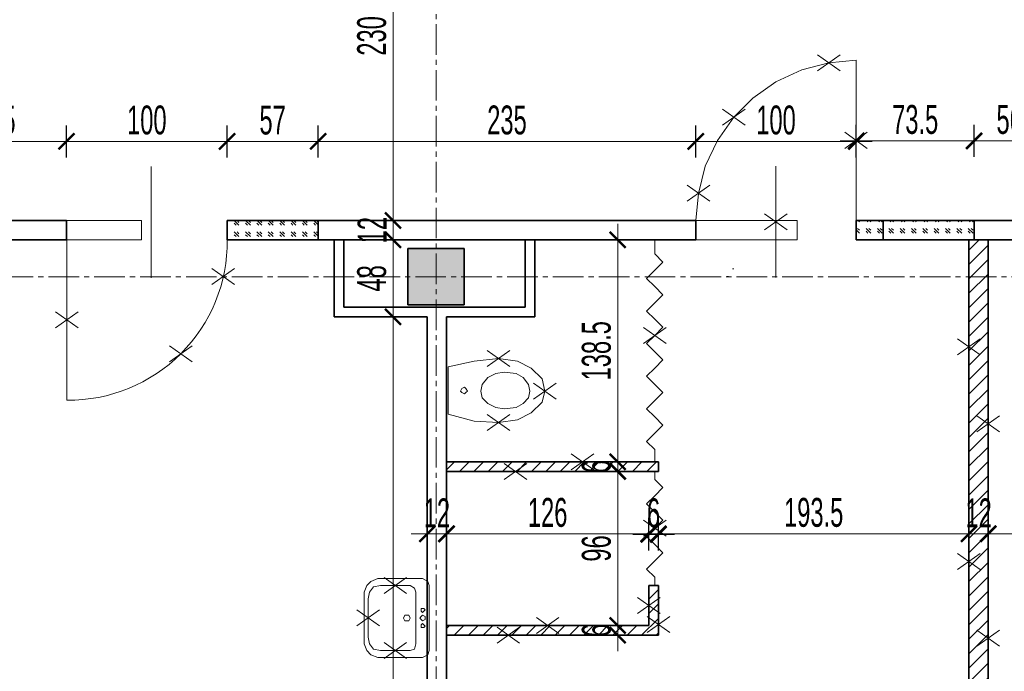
# Model space of a CAD drawing. Header units: millimetres. Extents: x 0 to 12515, y 0 to 27803.
# Tile 25 of 97: x 7464 to 8078, y 21798 to 22204. Entities that reach past the tile are written whole.
import ezdxf

# ---------------------------------------------------------------- set-up
doc = ezdxf.new("R2010")
doc.units = ezdxf.units.MM
for name, pattern in [('ACAD_ISO02W100', [15, 12, -3]), ('CACHE2', [4.7625, 3.175, -1.5875]), ('CENTER2', [28.575, 19.05, -3.175, 3.175, -3.175])]:
    doc.linetypes.add(name, pattern=pattern)
for name, color, linetype, lineweight in [('DEMONTARZE', 86, 'Continuous', 18), ('SQ_ISTN.Ściany', 140, 'Continuous', 35), ('SQ_Osie', 220, 'CENTER2', 9), ('SQ_Wyburzenia', 94, 'Continuous', 18), ('SQ_Wymiary', 7, 'Continuous', 5), ('SQ_ZAKRES_OPRACOWANIA', 7, 'ACAD_ISO02W100', 20)]:
    doc.layers.add(name, color=color, linetype=linetype, lineweight=lineweight)
doc.layers.add('PDF _Geometria', color=7, linetype='Continuous')
doc.layers.add('SQ_Murowania', color=101, linetype='Continuous', lineweight=18, plot=False)
doc.styles.add('SQ_Swis721 LtCn BT', font='swisscl.ttf', dxfattribs={"width": 0.8})
doc.dimstyles.new('SQ_100', dxfattribs={"dimscale": 100, "dimtxt": 0.18, "dimasz": 0.1, "dimexe": 0.1, "dimexo": 0.01, "dimgap": 0.04, "dimtad": 1, "dimrnd": 0.5, "dimdsep": 46, "dimtxsty": 'SQ_Swis721 LtCn BT', "dimblk": 'ARCHTICK', "dimcen": 0.1, "dimdle": 0.1, "dimclrd": 256, "dimclre": 256, "dimclrt": 256, "dimaunit": 1, "dimadec": 0, "dimazin": 0, "dimtfac": 1, "dimtix": 1, "dimtmove": 2, "dimatfit": 3, "dimldrblk": 'ARCHTICK', "dimfxl": 0.1, "dimfxlon": 1, "dimtolj": 1, "dimlwd": -1, "dimarcsym": 0})

# ---------------------------------------------------------------- blocks, each defined once
blk = doc.blocks.new('osie bud A')
at = {"layer": 'SQ_ISTN.Ściany', "lineweight": 5}
h = blk.add_hatch(dxfattribs=at)
h.set_pattern_fill('JIS_STN_1E', color=256, scale=10)
h.set_pattern_definition([(45, (46210.293, 23121.439), (-7.071068, 7.071068), []), (45, (46217.343, 23121.439), (-7.071068, 7.071068), [10, -5])])
h.paths.add_polyline_path([(25436.8, 18313.95), (25471.8, 18313.95), (25471.8, 18278.95), (25436.8, 18278.95)])
h.paths.add_polyline_path([(25436.8, 18613.95), (25471.8, 18613.95), (25471.8, 18578.95), (25436.8, 18578.95)])
h.paths.add_polyline_path([(25436.8, 19153.95), (25471.8, 19153.95), (25471.8, 19118.95), (25436.8, 19118.95)])
h.paths.add_polyline_path([(24776.8, 19153.95), (24811.8, 19153.95), (24811.8, 19118.95), (24776.8, 19118.95)])
h.paths.add_polyline_path([(24116.8, 19153.95), (24151.8, 19153.95), (24151.8, 19118.95), (24116.8, 19118.95)])
h.paths.add_polyline_path([(23456.8, 19153.95), (23491.8, 19153.95), (23491.8, 19118.95), (23456.8, 19118.95)])
h.paths.add_polyline_path([(23456.8, 18613.95), (23491.8, 18613.95), (23491.8, 18578.95), (23456.8, 18578.95)])
h.paths.add_polyline_path([(23456.8, 18313.95), (23491.8, 18313.95), (23491.8, 18278.95), (23456.8, 18278.95)])
h.paths.add_polyline_path([(23456.8, 17776.95), (23491.8, 17776.95), (23491.8, 17741.95), (23456.8, 17741.95)])
h.paths.add_polyline_path([(24116.8, 17776.95), (24151.8, 17776.95), (24151.8, 17741.95), (24116.8, 17741.95)])
h.paths.add_polyline_path([(24776.8, 17776.95), (24811.8, 17776.95), (24811.8, 17741.95), (24776.8, 17741.95)])
h.paths.add_polyline_path([(25436.8, 17776.95), (25471.8, 17776.95), (25471.8, 17741.95), (25436.8, 17741.95)])
h.paths.add_polyline_path([(24776.8, 18313.95), (24811.8, 18313.95), (24811.8, 18278.95), (24776.8, 18278.95)])
h.paths.add_polyline_path([(24776.8, 18613.95), (24811.8, 18613.95), (24811.8, 18578.95), (24776.8, 18578.95)])
h.paths.add_polyline_path([(24116.8, 18613.95), (24151.8, 18613.95), (24151.8, 18578.95), (24116.8, 18578.95)])
h.paths.add_polyline_path([(23156.8, 18313.95), (23191.8, 18313.95), (23191.8, 18278.95), (23156.8, 18278.95)])
h.paths.add_polyline_path([(24116.8, 18313.95), (24151.8, 18313.95), (24151.8, 18278.95), (24116.8, 18278.95)])
at = {"layer": 'SQ_ISTN.Ściany'}
blk.add_lwpolyline([(24776.8, 18613.95), (24811.8, 18613.95), (24811.8, 18578.95), (24776.8, 18578.95)], close=True, dxfattribs=at)
at = {"layer": 'SQ_Osie'}
for p, q in [((24794.3, 19372.6), (24794.3, 17597.31)), ((22587.87, 18596.45), (25598.18, 18596.45))]:
    blk.add_line(p, q, dxfattribs=at)
blk = doc.blocks.new('_ArchTick')
at = {"color": 0, "linetype": 'ByBlock', "const_width": 0.15}
blk.add_lwpolyline([(-0.5, -0.5), (0.5, 0.5)], dxfattribs=at)
blk = doc.blocks.new('*D1699')
at = {"layer": 'Defpoints', "color": 0, "transparency": 16777216}
for p in [(7730.05, 21883.76), (7730.05, 21826.63), (7856.05, 21826.63)]:
    blk.add_point(p, dxfattribs=at)
at = {"layer": 'SQ_Wymiary', "lineweight": -2, "transparency": 16777216}
for p, q in [((7730.05, 21873.76), (7730.05, 21893.76)), ((7856.05, 21873.76), (7856.05, 21893.76))]:
    blk.add_line(p, q, dxfattribs=at)
at = {"layer": 'SQ_Wymiary', "transparency": 16777216}
blk.add_line((7866.05, 21883.76), (7720.05, 21883.76), dxfattribs=at)
at = {"layer": 'SQ_Wymiary', "transparency": 16777216, "xscale": 10, "yscale": 10, "zscale": 10, "rotation": 180}
blk.add_blockref('_ArchTick', (7730.05, 21883.76), dxfattribs=at)
at = {"layer": 'SQ_Wymiary', "transparency": 16777216, "xscale": 10, "yscale": 10, "zscale": 10}
blk.add_blockref('_ArchTick', (7856.05, 21883.76), dxfattribs=at)
at = {"layer": 'SQ_Wymiary', "transparency": 16777216, "insert": (7793.05, 21896.97), "char_height": 18, "attachment_point": 5, "style": 'SQ_Swis721 LtCn BT'}
blk.add_mtext('\\A1;126', dxfattribs=at)
blk = doc.blocks.new('*D1700')
at = {"layer": 'Defpoints', "color": 0, "transparency": 16777216}
for p in [(7862.05, 21883.42), (7856.05, 21851.62), (7862.05, 21851.62)]:
    blk.add_point(p, dxfattribs=at)
at = {"layer": 'SQ_Wymiary', "lineweight": -2, "transparency": 16777216}
for p, q in [((7856.05, 21873.42), (7856.05, 21893.42)), ((7862.05, 21873.42), (7862.05, 21893.42))]:
    blk.add_line(p, q, dxfattribs=at)
at = {"layer": 'SQ_Wymiary', "transparency": 16777216}
for p, q in [((7856.05, 21883.42), (7846.05, 21883.42)), ((7856.05, 21883.42), (7862.05, 21883.42)), ((7862.05, 21883.42), (7872.05, 21883.42))]:
    blk.add_line(p, q, dxfattribs=at)
at = {"layer": 'SQ_Wymiary', "transparency": 16777216, "xscale": 10, "yscale": 10, "zscale": 10}
blk.add_blockref('_ArchTick', (7856.05, 21883.42), dxfattribs=at)
at = {"layer": 'SQ_Wymiary', "transparency": 16777216, "xscale": 10, "yscale": 10, "zscale": 10, "rotation": 180}
blk.add_blockref('_ArchTick', (7862.05, 21883.42), dxfattribs=at)
at = {"layer": 'SQ_Wymiary', "transparency": 16777216, "insert": (7859.05, 21896.64), "char_height": 18, "attachment_point": 5, "style": 'SQ_Swis721 LtCn BT'}
blk.add_mtext('\\A1;6', dxfattribs=at)
blk = doc.blocks.new('*D1701')
at = {"layer": 'Defpoints', "color": 0, "transparency": 16777216}
for p in [(8055.55, 21883.76), (7862.05, 21820.63), (8055.55, 21820.63)]:
    blk.add_point(p, dxfattribs=at)
at = {"layer": 'SQ_Wymiary', "lineweight": -2, "transparency": 16777216}
for p, q in [((7862.05, 21873.76), (7862.05, 21893.76)), ((8055.55, 21873.76), (8055.55, 21893.76))]:
    blk.add_line(p, q, dxfattribs=at)
at = {"layer": 'SQ_Wymiary', "transparency": 16777216}
blk.add_line((7852.05, 21883.76), (8065.55, 21883.76), dxfattribs=at)
at = {"layer": 'SQ_Wymiary', "transparency": 16777216, "xscale": 10, "yscale": 10, "zscale": 10, "rotation": 180}
blk.add_blockref('_ArchTick', (7862.05, 21883.76), dxfattribs=at)
at = {"layer": 'SQ_Wymiary', "transparency": 16777216, "xscale": 10, "yscale": 10, "zscale": 10}
blk.add_blockref('_ArchTick', (8055.55, 21883.76), dxfattribs=at)
at = {"layer": 'SQ_Wymiary', "transparency": 16777216, "insert": (7958.8, 21896.99), "char_height": 18, "attachment_point": 5, "style": 'SQ_Swis721 LtCn BT'}
blk.add_mtext('\\A1;193.5', dxfattribs=at)
blk = doc.blocks.new('*D1702')
at = {"layer": 'Defpoints', "color": 0, "transparency": 16777216}
for p in [(7730.05, 21826.63), (7836.71, 21826.63), (7730.05, 21820.63)]:
    blk.add_point(p, dxfattribs=at)
at = {"layer": 'SQ_Wymiary', "transparency": 16777216}
for p, q in [((7836.71, 21826.63), (7836.71, 21836.63)), ((7836.71, 21820.63), (7836.71, 21826.63)), ((7836.71, 21820.63), (7836.71, 21810.63))]:
    blk.add_line(p, q, dxfattribs=at)
at = {"layer": 'SQ_Wymiary', "lineweight": -2, "transparency": 16777216}
for p, q in [((7826.71, 21826.63), (7846.71, 21826.63)), ((7826.71, 21820.63), (7846.71, 21820.63))]:
    blk.add_line(p, q, dxfattribs=at)
at = {"layer": 'SQ_Wymiary', "transparency": 16777216, "xscale": 10, "yscale": 10, "zscale": 10}
for p, rotation in [((7836.71, 21826.63), 270), ((7836.71, 21820.63), 90)]:
    blk.add_blockref('_ArchTick', p, dxfattribs=dict(at, rotation=rotation))
at = {"layer": 'SQ_Wymiary', "transparency": 16777216, "insert": (7823.49, 21823.63), "char_height": 18, "attachment_point": 5, "rotation": 90, "style": 'SQ_Swis721 LtCn BT'}
blk.add_mtext('\\A1;6', dxfattribs=at)
blk = doc.blocks.new('*D1703')
at = {"layer": 'Defpoints', "color": 0, "transparency": 16777216}
for p in [(7836.71, 21922.63), (7856.05, 21922.63), (7856.05, 21826.63)]:
    blk.add_point(p, dxfattribs=at)
at = {"layer": 'SQ_Wymiary', "transparency": 16777216}
blk.add_line((7836.71, 21816.63), (7836.71, 21932.63), dxfattribs=at)
at = {"layer": 'SQ_Wymiary', "lineweight": -2, "transparency": 16777216}
for p, q in [((7846.71, 21922.63), (7826.71, 21922.63)), ((7846.71, 21826.63), (7826.71, 21826.63))]:
    blk.add_line(p, q, dxfattribs=at)
at = {"layer": 'SQ_Wymiary', "transparency": 16777216, "xscale": 10, "yscale": 10, "zscale": 10}
for p, rotation in [((7836.71, 21922.63), 90), ((7836.71, 21826.63), 270)]:
    blk.add_blockref('_ArchTick', p, dxfattribs=dict(at, rotation=rotation))
at = {"layer": 'SQ_Wymiary', "transparency": 16777216, "insert": (7823.49, 21874.63), "char_height": 18, "attachment_point": 5, "rotation": 90, "style": 'SQ_Swis721 LtCn BT'}
blk.add_mtext('\\A1;96', dxfattribs=at)
blk = doc.blocks.new('*D1704')
at = {"layer": 'Defpoints', "color": 0, "transparency": 16777216}
for p in [(7836.71, 21928.63), (7856.05, 21928.63), (7856.05, 21922.63)]:
    blk.add_point(p, dxfattribs=at)
at = {"layer": 'SQ_Wymiary', "transparency": 16777216}
for p, q in [((7836.71, 21928.63), (7836.71, 21938.63)), ((7836.71, 21922.63), (7836.71, 21928.63)), ((7836.71, 21922.63), (7836.71, 21912.63))]:
    blk.add_line(p, q, dxfattribs=at)
at = {"layer": 'SQ_Wymiary', "lineweight": -2, "transparency": 16777216}
for p, q in [((7846.71, 21928.63), (7826.71, 21928.63)), ((7846.71, 21922.63), (7826.71, 21922.63))]:
    blk.add_line(p, q, dxfattribs=at)
at = {"layer": 'SQ_Wymiary', "transparency": 16777216, "xscale": 10, "yscale": 10, "zscale": 10}
for p, rotation in [((7836.71, 21928.63), 270), ((7836.71, 21922.63), 90)]:
    blk.add_blockref('_ArchTick', p, dxfattribs=dict(at, rotation=rotation))
at = {"layer": 'SQ_Wymiary', "transparency": 16777216, "insert": (7823.49, 21925.63), "char_height": 18, "attachment_point": 5, "rotation": 90, "style": 'SQ_Swis721 LtCn BT'}
blk.add_mtext('\\A1;6', dxfattribs=at)
blk = doc.blocks.new('*D1705')
at = {"layer": 'Defpoints', "color": 0, "transparency": 16777216}
for p in [(7836.71, 22066.91), (7856.05, 22066.91), (7856.05, 21928.63)]:
    blk.add_point(p, dxfattribs=at)
at = {"layer": 'SQ_Wymiary', "transparency": 16777216}
blk.add_line((7836.71, 21918.63), (7836.71, 22076.91), dxfattribs=at)
at = {"layer": 'SQ_Wymiary', "lineweight": -2, "transparency": 16777216}
for p, q in [((7846.71, 22066.91), (7826.71, 22066.91)), ((7846.71, 21928.63), (7826.71, 21928.63))]:
    blk.add_line(p, q, dxfattribs=at)
at = {"layer": 'SQ_Wymiary', "transparency": 16777216, "xscale": 10, "yscale": 10, "zscale": 10}
for p, rotation in [((7836.71, 22066.91), 90), ((7836.71, 21928.63), 270)]:
    blk.add_blockref('_ArchTick', p, dxfattribs=dict(at, rotation=rotation))
at = {"layer": 'SQ_Wymiary', "transparency": 16777216, "insert": (7823.48, 21997.77), "char_height": 18, "attachment_point": 5, "rotation": 90, "style": 'SQ_Swis721 LtCn BT'}
blk.add_mtext('\\A1;138.5', dxfattribs=at)
blk = doc.blocks.new('*D1706')
at = {"layer": 'Defpoints', "color": 0, "transparency": 16777216}
for p in [(8067.55, 21883.76), (8389.55, 21883.76), (8389.55, 21883.76)]:
    blk.add_point(p, dxfattribs=at)
at = {"layer": 'SQ_Wymiary', "lineweight": -2, "transparency": 16777216}
for p, q in [((8067.55, 21883.76), (8067.55, 21893.76)), ((8389.55, 21883.76), (8389.55, 21893.76))]:
    blk.add_line(p, q, dxfattribs=at)
at = {"layer": 'SQ_Wymiary', "transparency": 16777216}
blk.add_line((8057.55, 21883.76), (8399.55, 21883.76), dxfattribs=at)
at = {"layer": 'SQ_Wymiary', "transparency": 16777216, "xscale": 10, "yscale": 10, "zscale": 10, "rotation": 180}
blk.add_blockref('_ArchTick', (8067.55, 21883.76), dxfattribs=at)
at = {"layer": 'SQ_Wymiary', "transparency": 16777216, "xscale": 10, "yscale": 10, "zscale": 10}
blk.add_blockref('_ArchTick', (8389.55, 21883.76), dxfattribs=at)
at = {"layer": 'SQ_Wymiary', "transparency": 16777216, "insert": (8228.55, 21896.97), "char_height": 18, "attachment_point": 5, "style": 'SQ_Swis721 LtCn BT'}
blk.add_mtext('\\A1;322', dxfattribs=at)
blk = doc.blocks.new('*D1793')
at = {"layer": 'Defpoints', "color": 0, "transparency": 16777216}
for p in [(7718.05, 21883.76), (7718.05, 21883.76), (7730.05, 21883.76)]:
    blk.add_point(p, dxfattribs=at)
at = {"layer": 'SQ_Wymiary', "lineweight": -2, "transparency": 16777216}
for p, q in [((7718.05, 21883.76), (7718.05, 21893.76)), ((7730.05, 21883.76), (7730.05, 21893.76))]:
    blk.add_line(p, q, dxfattribs=at)
at = {"layer": 'SQ_Wymiary', "transparency": 16777216}
for p, q in [((7718.05, 21883.76), (7708.05, 21883.76)), ((7730.05, 21883.76), (7718.05, 21883.76)), ((7730.05, 21883.76), (7740.05, 21883.76))]:
    blk.add_line(p, q, dxfattribs=at)
at = {"layer": 'SQ_Wymiary', "transparency": 16777216, "xscale": 10, "yscale": 10, "zscale": 10}
blk.add_blockref('_ArchTick', (7718.05, 21883.76), dxfattribs=at)
at = {"layer": 'SQ_Wymiary', "transparency": 16777216, "xscale": 10, "yscale": 10, "zscale": 10, "rotation": 180}
blk.add_blockref('_ArchTick', (7730.05, 21883.76), dxfattribs=at)
at = {"layer": 'SQ_Wymiary', "transparency": 16777216, "insert": (7724.05, 21896.79), "char_height": 18, "attachment_point": 5, "style": 'SQ_Swis721 LtCn BT'}
blk.add_mtext('\\A1;12', dxfattribs=at)
blk = doc.blocks.new('*D1421')
at = {"layer": 'Defpoints', "color": 0, "transparency": 16777216}
for p in [(8055.55, 21883.76), (8055.55, 21883.76), (8067.55, 21883.76)]:
    blk.add_point(p, dxfattribs=at)
at = {"layer": 'SQ_Wymiary', "transparency": 16777216}
for p, q in [((8055.55, 21883.76), (8045.55, 21883.76)), ((8067.55, 21883.76), (8055.55, 21883.76)), ((8067.55, 21883.76), (8077.55, 21883.76))]:
    blk.add_line(p, q, dxfattribs=at)
at = {"layer": 'SQ_Wymiary', "lineweight": -2, "transparency": 16777216}
for p, q in [((8055.55, 21883.76), (8055.55, 21873.76)), ((8067.55, 21883.76), (8067.55, 21873.76))]:
    blk.add_line(p, q, dxfattribs=at)
at = {"layer": 'SQ_Wymiary', "transparency": 16777216, "xscale": 10, "yscale": 10, "zscale": 10}
blk.add_blockref('_ArchTick', (8055.55, 21883.76), dxfattribs=at)
at = {"layer": 'SQ_Wymiary', "transparency": 16777216, "xscale": 10, "yscale": 10, "zscale": 10, "rotation": 180}
blk.add_blockref('_ArchTick', (8067.55, 21883.76), dxfattribs=at)
at = {"layer": 'SQ_Wymiary', "transparency": 16777216, "insert": (8061.55, 21896.79), "char_height": 18, "attachment_point": 5, "style": 'SQ_Swis721 LtCn BT'}
blk.add_mtext('\\A1;12', dxfattribs=at)
blk = doc.blocks.new('*D1794')
at = {"layer": 'Defpoints', "color": 0, "transparency": 16777216}
for p in [(0, 21865.91), (8719.55, 21465.99), (8746.41, 21465.99)]:
    blk.add_point(p, dxfattribs=at)
at = {"layer": 'SQ_Wymiary', "transparency": 16777216}
blk.add_line((8746.41, 21875.91), (8746.41, 21455.99), dxfattribs=at)
at = {"layer": 'SQ_Wymiary', "lineweight": -2, "transparency": 16777216}
for p, q in [((8736.41, 21865.91), (8756.41, 21865.91)), ((8736.41, 21465.99), (8756.41, 21465.99))]:
    blk.add_line(p, q, dxfattribs=at)
at = {"layer": 'SQ_Wymiary', "transparency": 16777216, "xscale": 10, "yscale": 10, "zscale": 10}
for p, rotation in [((8746.41, 21865.91), 90), ((8746.41, 21465.99), 270)]:
    blk.add_blockref('_ArchTick', p, dxfattribs=dict(at, rotation=rotation))
at = {"layer": 'SQ_Wymiary', "transparency": 16777216, "insert": (8733.19, 21665.95), "char_height": 18, "attachment_point": 5, "rotation": 90, "style": 'SQ_Swis721 LtCn BT'}
blk.add_mtext('\\A1;400', dxfattribs=at)
blk = doc.blocks.new('*D1760')
at = {"layer": 'Defpoints', "color": 0, "transparency": 16777216}
for p in [(7401.05, 22128.2), (7401.05, 22078.91), (7493.33, 22078.91)]:
    blk.add_point(p, dxfattribs=at)
at = {"layer": 'SQ_Wymiary', "lineweight": -2, "transparency": 16777216}
for p, q in [((7401.05, 22118.2), (7401.05, 22138.2)), ((7493.33, 22118.2), (7493.33, 22138.2))]:
    blk.add_line(p, q, dxfattribs=at)
at = {"layer": 'SQ_Wymiary', "transparency": 16777216}
blk.add_line((7503.33, 22128.2), (7391.05, 22128.2), dxfattribs=at)
at = {"layer": 'SQ_Wymiary', "transparency": 16777216, "xscale": 10, "yscale": 10, "zscale": 10, "rotation": 180}
blk.add_blockref('_ArchTick', (7401.05, 22128.2), dxfattribs=at)
at = {"layer": 'SQ_Wymiary', "transparency": 16777216, "xscale": 10, "yscale": 10, "zscale": 10}
blk.add_blockref('_ArchTick', (7493.33, 22128.2), dxfattribs=at)
at = {"layer": 'SQ_Wymiary', "transparency": 16777216, "insert": (7447.19, 22141.42), "char_height": 18, "attachment_point": 5, "style": 'SQ_Swis721 LtCn BT'}
blk.add_mtext('\\A1;92.5', dxfattribs=at)
blk = doc.blocks.new('*D1761')
at = {"layer": 'Defpoints', "color": 0, "transparency": 16777216}
for p in [(7593.33, 22128.2), (7493.33, 22078.91), (7593.33, 22078.91)]:
    blk.add_point(p, dxfattribs=at)
at = {"layer": 'SQ_Wymiary', "lineweight": -2, "transparency": 16777216}
for p, q in [((7493.33, 22118.2), (7493.33, 22138.2)), ((7593.33, 22118.2), (7593.33, 22138.2))]:
    blk.add_line(p, q, dxfattribs=at)
at = {"layer": 'SQ_Wymiary', "transparency": 16777216}
blk.add_line((7483.33, 22128.2), (7603.33, 22128.2), dxfattribs=at)
at = {"layer": 'SQ_Wymiary', "transparency": 16777216, "xscale": 10, "yscale": 10, "zscale": 10, "rotation": 180}
blk.add_blockref('_ArchTick', (7493.33, 22128.2), dxfattribs=at)
at = {"layer": 'SQ_Wymiary', "transparency": 16777216, "xscale": 10, "yscale": 10, "zscale": 10}
blk.add_blockref('_ArchTick', (7593.33, 22128.2), dxfattribs=at)
at = {"layer": 'SQ_Wymiary', "transparency": 16777216, "insert": (7543.33, 22141.42), "char_height": 18, "attachment_point": 5, "style": 'SQ_Swis721 LtCn BT'}
blk.add_mtext('\\A1;100', dxfattribs=at)
blk = doc.blocks.new('*D1762')
at = {"layer": 'Defpoints', "color": 0, "transparency": 16777216}
for p in [(7650.09, 22128.2), (7593.33, 22078.91), (7650.09, 22078.91)]:
    blk.add_point(p, dxfattribs=at)
at = {"layer": 'SQ_Wymiary', "lineweight": -2, "transparency": 16777216}
for p, q in [((7593.33, 22118.2), (7593.33, 22138.2)), ((7650.09, 22118.2), (7650.09, 22138.2))]:
    blk.add_line(p, q, dxfattribs=at)
at = {"layer": 'SQ_Wymiary', "transparency": 16777216}
blk.add_line((7583.33, 22128.2), (7660.09, 22128.2), dxfattribs=at)
at = {"layer": 'SQ_Wymiary', "transparency": 16777216, "xscale": 10, "yscale": 10, "zscale": 10, "rotation": 180}
blk.add_blockref('_ArchTick', (7593.33, 22128.2), dxfattribs=at)
at = {"layer": 'SQ_Wymiary', "transparency": 16777216, "xscale": 10, "yscale": 10, "zscale": 10}
blk.add_blockref('_ArchTick', (7650.09, 22128.2), dxfattribs=at)
at = {"layer": 'SQ_Wymiary', "transparency": 16777216, "insert": (7621.71, 22141.39), "char_height": 18, "attachment_point": 5, "style": 'SQ_Swis721 LtCn BT'}
blk.add_mtext('\\A1;57', dxfattribs=at)
blk = doc.blocks.new('*D1763')
at = {"layer": 'Defpoints', "color": 0, "transparency": 16777216}
for p in [(7885.33, 22128.2), (7650.09, 22078.91), (7885.33, 22078.91)]:
    blk.add_point(p, dxfattribs=at)
at = {"layer": 'SQ_Wymiary', "lineweight": -2, "transparency": 16777216}
for p, q in [((7650.09, 22118.2), (7650.09, 22138.2)), ((7885.33, 22118.2), (7885.33, 22138.2))]:
    blk.add_line(p, q, dxfattribs=at)
at = {"layer": 'SQ_Wymiary', "transparency": 16777216}
blk.add_line((7640.09, 22128.2), (7895.33, 22128.2), dxfattribs=at)
at = {"layer": 'SQ_Wymiary', "transparency": 16777216, "xscale": 10, "yscale": 10, "zscale": 10, "rotation": 180}
blk.add_blockref('_ArchTick', (7650.09, 22128.2), dxfattribs=at)
at = {"layer": 'SQ_Wymiary', "transparency": 16777216, "xscale": 10, "yscale": 10, "zscale": 10}
blk.add_blockref('_ArchTick', (7885.33, 22128.2), dxfattribs=at)
at = {"layer": 'SQ_Wymiary', "transparency": 16777216, "insert": (7767.71, 22141.43), "char_height": 18, "attachment_point": 5, "style": 'SQ_Swis721 LtCn BT'}
blk.add_mtext('\\A1;235', dxfattribs=at)
blk = doc.blocks.new('*D1764')
at = {"layer": 'Defpoints', "color": 0, "transparency": 16777216}
for p in [(7985.33, 22128.2), (7885.33, 22078.91), (7985.33, 22078.91)]:
    blk.add_point(p, dxfattribs=at)
at = {"layer": 'SQ_Wymiary', "lineweight": -2, "transparency": 16777216}
for p, q in [((7885.33, 22118.2), (7885.33, 22138.2)), ((7985.33, 22118.2), (7985.33, 22138.2))]:
    blk.add_line(p, q, dxfattribs=at)
at = {"layer": 'SQ_Wymiary', "transparency": 16777216}
blk.add_line((7875.33, 22128.2), (7995.33, 22128.2), dxfattribs=at)
at = {"layer": 'SQ_Wymiary', "transparency": 16777216, "xscale": 10, "yscale": 10, "zscale": 10, "rotation": 180}
blk.add_blockref('_ArchTick', (7885.33, 22128.2), dxfattribs=at)
at = {"layer": 'SQ_Wymiary', "transparency": 16777216, "xscale": 10, "yscale": 10, "zscale": 10}
blk.add_blockref('_ArchTick', (7985.33, 22128.2), dxfattribs=at)
at = {"layer": 'SQ_Wymiary', "transparency": 16777216, "insert": (7935.33, 22141.42), "char_height": 18, "attachment_point": 5, "style": 'SQ_Swis721 LtCn BT'}
blk.add_mtext('\\A1;100', dxfattribs=at)
blk = doc.blocks.new('*D1765')
at = {"layer": 'Defpoints', "color": 0, "transparency": 16777216}
for p in [(7985.33, 22128.53), (7985.33, 22078.91), (8058.76, 22078.91)]:
    blk.add_point(p, dxfattribs=at)
at = {"layer": 'SQ_Wymiary', "lineweight": -2, "transparency": 16777216}
for p, q in [((7985.33, 22118.53), (7985.33, 22138.53)), ((8058.76, 22118.53), (8058.76, 22138.53))]:
    blk.add_line(p, q, dxfattribs=at)
at = {"layer": 'SQ_Wymiary', "transparency": 16777216}
blk.add_line((8068.76, 22128.53), (7975.33, 22128.53), dxfattribs=at)
at = {"layer": 'SQ_Wymiary', "transparency": 16777216, "xscale": 10, "yscale": 10, "zscale": 10, "rotation": 180}
blk.add_blockref('_ArchTick', (7985.33, 22128.53), dxfattribs=at)
at = {"layer": 'SQ_Wymiary', "transparency": 16777216, "xscale": 10, "yscale": 10, "zscale": 10}
blk.add_blockref('_ArchTick', (8058.76, 22128.53), dxfattribs=at)
at = {"layer": 'SQ_Wymiary', "transparency": 16777216, "insert": (8022.04, 22141.76), "char_height": 18, "attachment_point": 5, "style": 'SQ_Swis721 LtCn BT'}
blk.add_mtext('\\A1;73.5', dxfattribs=at)
blk = doc.blocks.new('*D1766')
at = {"layer": 'Defpoints', "color": 0, "transparency": 16777216}
for p in [(8115.33, 22128.53), (8058.76, 22078.91), (8115.33, 22078.91)]:
    blk.add_point(p, dxfattribs=at)
at = {"layer": 'SQ_Wymiary', "lineweight": -2, "transparency": 16777216}
for p, q in [((8058.76, 22118.53), (8058.76, 22138.53)), ((8115.33, 22118.53), (8115.33, 22138.53))]:
    blk.add_line(p, q, dxfattribs=at)
at = {"layer": 'SQ_Wymiary', "transparency": 16777216}
blk.add_line((8048.76, 22128.53), (8125.33, 22128.53), dxfattribs=at)
at = {"layer": 'SQ_Wymiary', "transparency": 16777216, "xscale": 10, "yscale": 10, "zscale": 10, "rotation": 180}
blk.add_blockref('_ArchTick', (8058.76, 22128.53), dxfattribs=at)
at = {"layer": 'SQ_Wymiary', "transparency": 16777216, "xscale": 10, "yscale": 10, "zscale": 10}
blk.add_blockref('_ArchTick', (8115.33, 22128.53), dxfattribs=at)
at = {"layer": 'SQ_Wymiary', "transparency": 16777216, "insert": (8087.04, 22141.75), "char_height": 18, "attachment_point": 5, "style": 'SQ_Swis721 LtCn BT'}
blk.add_mtext('\\A1;56.5', dxfattribs=at)
blk = doc.blocks.new('*D1732')
at = {"layer": 'Defpoints', "color": 0, "transparency": 16777216}
for p in [(7696.73, 22308.91), (7696.73, 22078.91), (7696.73, 22078.91)]:
    blk.add_point(p, dxfattribs=at)
at = {"layer": 'SQ_Wymiary', "transparency": 16777216}
blk.add_line((7696.73, 22318.91), (7696.73, 22068.91), dxfattribs=at)
at = {"layer": 'SQ_Wymiary', "lineweight": -2, "transparency": 16777216}
for p, q in [((7696.73, 22308.91), (7706.73, 22308.91)), ((7696.73, 22078.91), (7706.73, 22078.91))]:
    blk.add_line(p, q, dxfattribs=at)
at = {"layer": 'SQ_Wymiary', "transparency": 16777216, "xscale": 10, "yscale": 10, "zscale": 10}
for p, rotation in [((7696.73, 22308.91), 90), ((7696.73, 22078.91), 270)]:
    blk.add_blockref('_ArchTick', p, dxfattribs=dict(at, rotation=rotation))
at = {"layer": 'SQ_Wymiary', "transparency": 16777216, "insert": (7683.5, 22193.91), "char_height": 18, "attachment_point": 5, "rotation": 90, "style": 'SQ_Swis721 LtCn BT'}
blk.add_mtext('\\A1;230', dxfattribs=at)
blk = doc.blocks.new('*D1733')
at = {"layer": 'Defpoints', "color": 0, "transparency": 16777216}
for p in [(7696.73, 22078.91), (7696.73, 22066.91), (7696.73, 22066.91)]:
    blk.add_point(p, dxfattribs=at)
at = {"layer": 'SQ_Wymiary', "transparency": 16777216}
for p, q in [((7696.73, 22078.91), (7696.73, 22088.91)), ((7696.73, 22078.91), (7696.73, 22066.91)), ((7696.73, 22066.91), (7696.73, 22056.91))]:
    blk.add_line(p, q, dxfattribs=at)
at = {"layer": 'SQ_Wymiary', "lineweight": -2, "transparency": 16777216}
for p, q in [((7696.73, 22078.91), (7686.73, 22078.91)), ((7696.73, 22066.91), (7686.73, 22066.91))]:
    blk.add_line(p, q, dxfattribs=at)
at = {"layer": 'SQ_Wymiary', "transparency": 16777216, "xscale": 10, "yscale": 10, "zscale": 10}
for p, rotation in [((7696.73, 22078.91), 270), ((7696.73, 22066.91), 90)]:
    blk.add_blockref('_ArchTick', p, dxfattribs=dict(at, rotation=rotation))
at = {"layer": 'SQ_Wymiary', "transparency": 16777216, "insert": (7683.7, 22072.91), "char_height": 18, "attachment_point": 5, "rotation": 90, "style": 'SQ_Swis721 LtCn BT'}
blk.add_mtext('\\A1;12', dxfattribs=at)
blk = doc.blocks.new('*D1734')
at = {"layer": 'Defpoints', "color": 0, "transparency": 16777216}
for p in [(7696.73, 22066.91), (7696.73, 22018.87), (7696.73, 22018.87)]:
    blk.add_point(p, dxfattribs=at)
at = {"layer": 'SQ_Wymiary', "transparency": 16777216}
blk.add_line((7696.73, 22076.91), (7696.73, 22008.87), dxfattribs=at)
at = {"layer": 'SQ_Wymiary', "lineweight": -2, "transparency": 16777216}
for p, q in [((7696.73, 22066.91), (7706.73, 22066.91)), ((7696.73, 22018.87), (7706.73, 22018.87))]:
    blk.add_line(p, q, dxfattribs=at)
at = {"layer": 'SQ_Wymiary', "transparency": 16777216, "xscale": 10, "yscale": 10, "zscale": 10}
for p, rotation in [((7696.73, 22066.91), 90), ((7696.73, 22018.87), 270)]:
    blk.add_blockref('_ArchTick', p, dxfattribs=dict(at, rotation=rotation))
at = {"layer": 'SQ_Wymiary', "transparency": 16777216, "insert": (7683.51, 22042.89), "char_height": 18, "attachment_point": 5, "rotation": 90, "style": 'SQ_Swis721 LtCn BT'}
blk.add_mtext('\\A1;48', dxfattribs=at)
blk = doc.blocks.new('*D1735')
at = {"layer": 'Defpoints', "color": 0, "transparency": 16777216}
for p in [(7696.73, 22018.87), (7696.73, 21465.99), (7696.73, 21465.99)]:
    blk.add_point(p, dxfattribs=at)
at = {"layer": 'SQ_Wymiary', "transparency": 16777216}
blk.add_line((7696.73, 22028.87), (7696.73, 21455.99), dxfattribs=at)
at = {"layer": 'SQ_Wymiary', "lineweight": -2, "transparency": 16777216}
for p, q in [((7696.73, 22018.87), (7706.73, 22018.87)), ((7696.73, 21465.99), (7706.73, 21465.99))]:
    blk.add_line(p, q, dxfattribs=at)
at = {"layer": 'SQ_Wymiary', "transparency": 16777216, "xscale": 10, "yscale": 10, "zscale": 10}
for p, rotation in [((7696.73, 22018.87), 90), ((7696.73, 21465.99), 270)]:
    blk.add_blockref('_ArchTick', p, dxfattribs=dict(at, rotation=rotation))
at = {"layer": 'SQ_Wymiary', "transparency": 16777216, "insert": (7683.5, 21742.43), "char_height": 18, "attachment_point": 5, "rotation": 90, "style": 'SQ_Swis721 LtCn BT'}
blk.add_mtext('\\A1;553', dxfattribs=at)

msp = doc.modelspace()

# ---------------------------------------------------------------- hatches: boundary and pattern name
at = {"layer": 'SQ_Wyburzenia'}
h = msp.add_hatch(dxfattribs=at)
h.set_pattern_fill('GOST_GLASS', color=256, scale=0.8337158, angle=-90)
h.paths.add_polyline_path([(7593.332, 22078.913), (7650.093, 22078.913), (7650.093, 22066.911), (7593.332, 22066.911)])
h = msp.add_hatch(dxfattribs=at)
h.set_pattern_fill('GOST_GLASS', color=256, scale=0.833716, angle=-90)
h.set_pattern_definition([(315, (-36612.0865, 7324.0716), (-1e-15, -7.0743129), [4.1685789, -5.8360104]), (315, (-36612.0865, 7322.303), (-1e-15, -7.0743129), [1.6674315, -8.3371577]), (315, (-36610.318, 7324.0716), (-1e-15, -7.0743129), [1.6674315, -8.3371577])])
h.paths.add_polyline_path([(8310.135, 22078.913), (8215.332, 22078.913), (8215.332, 22066.913), (8310.135, 22066.913)])
h.paths.add_polyline_path([(8058.584, 22078.913), (7985.332, 22078.913), (7985.332, 22066.913), (8058.584, 22066.913)])
at = {"layer": 'SQ_Wyburzenia', "lineweight": 35}
h = msp.add_hatch(dxfattribs=at)
h.set_pattern_fill('ANSI31', color=256, scale=2)
h.set_pattern_definition([(45, (-36612.0865, 7324.0716), (-4.4901281, 4.4901281), [])])
h.paths.add_polyline_path([(8067.548, 22066.913), (8055.548, 22066.913), (8055.548, 21465.99), (8067.548, 21465.99)])
h.paths.add_polyline_path([(7862.055, 21928.633), (7730.053, 21928.633), (7730.053, 21922.633), (7862.055, 21922.633)])
h.paths.add_polyline_path([(7862.055, 21851.621), (7856.055, 21851.621), (7856.055, 21826.633), (7730.053, 21826.633), (7730.053, 21820.633), (7862.055, 21820.633)])

# ---------------------------------------------------------------- linework, layer by layer
at = {"layer": 'DEMONTARZE', "color": 240, "true_color": 0xed1f24}
for p, q in [((7961.22, 22182.088), (7975.302, 22172.115)), ((7975.302, 22182.088), (7961.22, 22172.115)), ((7901.99, 22148.239), (7916.072, 22138.267)), ((7916.072, 22148.239), (7901.99, 22138.267)), ((7978.144, 22133.852), (7992.226, 22123.88)), ((7992.226, 22133.852), (7978.144, 22123.88)), ((7879.991, 22100.85), (7894.073, 22090.877)), ((7894.073, 22100.85), (7879.991, 22090.877)), ((7928.217, 22083.084), (7942.299, 22073.112)), ((7942.299, 22083.084), (7928.217, 22073.112)), ((7583.938, 22048.934), (7598.021, 22038.962)), ((7598.021, 22048.934), (7583.938, 22038.962)), ((7486.531, 22021.965), (7500.614, 22011.993)), ((7500.614, 22021.965), (7486.531, 22011.993)), ((7852.755, 22012.335), (7866.837, 22002.362)), ((7866.837, 22012.335), (7852.755, 22002.362)), ((8048.507, 22005.216), (8062.59, 21995.243)), ((8062.59, 22005.216), (8048.507, 21995.243)), ((7557.472, 22000.945), (7571.554, 21990.973)), ((7571.554, 22000.945), (7557.472, 21990.973)), ((7755.447, 21997.937), (7769.53, 21987.964)), ((7769.53, 21997.937), (7755.447, 21987.964)), ((7784.221, 21977.629), (7798.304, 21967.657)), ((7798.304, 21977.629), (7784.221, 21967.657)), ((7755.447, 21958.168), (7769.53, 21948.195)), ((7769.53, 21958.168), (7755.447, 21948.195)), ((8060.507, 21957.322), (8074.59, 21947.35)), ((8074.59, 21957.322), (8060.507, 21947.35)), ((7807.754, 21933.654), (7821.837, 21923.682)), ((7821.837, 21933.654), (7807.754, 21923.682)), ((7765.983, 21927.654), (7780.066, 21917.682)), ((7780.066, 21927.654), (7765.983, 21917.682)), ((7852.755, 21892.183), (7866.837, 21882.21)), ((7866.837, 21892.183), (7852.755, 21882.21)), ((8048.507, 21871.589), (8062.59, 21861.617)), ((8062.59, 21871.589), (8048.507, 21861.617)), ((7691.138, 21856.631), (7705.22, 21846.659)), ((7705.22, 21856.631), (7691.138, 21846.659)), ((7849.014, 21844.148), (7863.096, 21834.176)), ((7863.096, 21844.148), (7849.014, 21834.176)), ((7674.218, 21836.32), (7688.3, 21826.347)), ((7688.3, 21836.32), (7674.218, 21826.347)), ((7855.014, 21832.26), (7869.096, 21822.287)), ((7869.096, 21832.26), (7855.014, 21822.287)), ((7786.013, 21831.654), (7800.095, 21821.682)), ((7800.095, 21831.654), (7786.013, 21821.682)), ((7761.535, 21825.654), (7775.618, 21815.682)), ((7775.618, 21825.654), (7761.535, 21815.682)), ((8060.507, 21823.696), (8074.59, 21813.723)), ((8074.59, 21823.696), (8060.507, 21813.723)), ((7691.138, 21816.017), (7705.22, 21806.044)), ((7705.22, 21816.017), (7691.138, 21806.044))]:
    msp.add_line(p, q, dxfattribs=at)
at = {"layer": 'PDF _Geometria', "color": 251, "lineweight": 9, "true_color": 0x636466}
for points in [[(7909.031, 22048.719), (7908.185, 22048.719)], [(7905.639, 22044.022), (7904.793, 22044.022)]]:
    msp.add_lwpolyline(points, dxfattribs=at)
at = {"layer": 'SQ_ISTN.Ściany'}
for p, q in [((7493.332, 22078.913), (7345.332, 22078.913)), ((7493.332, 22066.913), (7493.332, 22078.913)), ((7885.332, 22078.913), (7593.332, 22078.913)), ((7593.332, 22066.865), (7593.332, 22078.913)), ((7885.332, 22066.913), (7885.332, 22078.913)), ((8115.332, 22078.913), (8002.181, 22078.913)), ((8002.181, 22078.913), (8002.181, 22066.913)), ((7493.332, 22066.913), (7345.332, 22066.913)), ((7885.332, 22066.913), (7593.332, 22066.913)), ((7660.011, 22066.866), (7660.011, 22018.866)), ((7666.011, 22066.866), (7666.011, 22024.866)), ((7779.011, 22066.866), (7779.011, 22024.866)), ((7785.011, 22066.866), (7785.011, 22018.866)), ((8115.332, 22066.913), (8002.181, 22066.913)), ((7779.011, 22024.866), (7666.011, 22024.866)), ((7718.053, 22018.866), (7660.011, 22018.866)), ((7718.053, 22018.866), (7718.053, 21521.413)), ((7730.053, 22018.866), (7730.053, 21521.413)), ((7785.011, 22018.866), (7730.053, 22018.866))]:
    msp.add_line(p, q, dxfattribs=at)
at = {"layer": 'SQ_Murowania'}
for points in [[(7540.093, 22066.913), (7493.332, 22066.913), (7493.332, 22078.913), (7540.093, 22078.913)], [(7885.332, 22078.913), (7948.584, 22078.913), (7948.584, 22066.913), (7885.332, 22066.913)]]:
    msp.add_lwpolyline(points, close=True, dxfattribs=at)
at = {"layer": 'SQ_Wyburzenia', "lineweight": 35}
for p, q in [((8055.548, 22066.913), (8055.548, 21465.99)), ((8067.548, 22066.913), (8067.548, 21465.99)), ((7730.053, 21928.633), (7862.055, 21928.633)), ((7862.055, 21922.633), (7862.055, 21928.633)), ((7730.053, 21922.633), (7862.055, 21922.633)), ((7856.055, 21826.633), (7856.055, 21851.621)), ((7856.055, 21851.621), (7862.055, 21851.621)), ((7862.055, 21820.633), (7862.055, 21851.621)), ((7730.053, 21826.633), (7856.055, 21826.633)), ((7730.053, 21820.633), (7862.053, 21820.633))]:
    msp.add_line(p, q, dxfattribs=at)
at = {"layer": 'SQ_Wyburzenia'}
for points in [[(7985.185, 22078.913), (7985.185, 22178.749), (7968.261, 22177.066), (7951.337, 22172.829), (7935.258, 22165.217), (7920.871, 22155.059), (7909.031, 22143.218), (7898.872, 22128.831), (7891.26, 22112.753), (7887.032, 22095.828), (7885.331, 22078.913)], [(7546.028, 22043.176), (7546.028, 22112.556)], [(7935.258, 22043.373), (7935.258, 22112.753)], [(7859.796, 21928.622), (7859.796, 21936.234), (7854.721, 21941.317), (7859.796, 21946.392), (7864.871, 21951.466), (7859.796, 21956.541), (7854.721, 21961.616), (7859.796, 21966.699), (7864.871, 21971.774), (7859.796, 21976.848), (7854.721, 21981.932), (7859.796, 21987.006), (7864.871, 21992.081), (7859.796, 21997.156), (7854.721, 22002.239), (7859.796, 22007.314), (7864.871, 22012.388), (7859.796, 22017.472), (7854.721, 22022.546), (7859.796, 22027.621), (7864.871, 22032.696), (7859.796, 22037.77), (7854.721, 22042.854), (7859.796, 22047.928), (7864.871, 22053.003), (7859.796, 22058.077), (7859.796, 22066.544)], [(7859.796, 21851.621), (7859.796, 21856.696), (7854.721, 21861.779), (7859.796, 21866.854), (7864.871, 21871.929), (7859.796, 21877.003), (7854.721, 21882.087), (7859.796, 21887.161), (7864.871, 21892.236), (7859.796, 21897.311), (7854.721, 21902.385), (7859.796, 21907.469), (7864.871, 21912.543), (7859.796, 21917.618), (7859.796, 21921.856)]]:
    msp.add_lwpolyline(points, dxfattribs=at)
at = {"layer": 'SQ_Wyburzenia', "lineweight": 35}
for points in [[(7593.332, 22078.913), (7650.093, 22078.913), (7650.093, 22066.911), (7593.332, 22066.911)], [(7985.332, 22078.913), (8002.181, 22078.913), (8002.181, 22066.913), (7985.332, 22066.913)], [(7985.332, 22066.918), (8058.757, 22066.918), (8058.757, 22078.913), (7985.332, 22078.913)]]:
    msp.add_lwpolyline(points, close=True, dxfattribs=at)
at = {"layer": 'SQ_Wyburzenia'}
msp.add_lwpolyline([(7493.573, 22066.866), (7493.573, 21967.022, 0.4210959), (7593.409, 22066.866)], format="xyb", dxfattribs=at)
for points in [[(7774.329, 21954.838), (7782.796, 21959.067), (7789.562, 21965.842), (7791.262, 21972.608), (7789.562, 21980.22), (7782.796, 21986.995), (7774.329, 21991.224), (7762.489, 21992.915), (7747.256, 21991.224), (7731.177, 21987.841), (7731.177, 21958.221), (7747.256, 21953.992), (7762.489, 21953.147)], [(7752.331, 21968.379), (7755.722, 21964.987), (7760.797, 21962.45), (7765.872, 21961.604), (7773.492, 21962.45), (7777.721, 21964.987), (7781.104, 21968.379), (7781.95, 21972.608), (7781.104, 21976.837), (7777.721, 21981.066), (7773.492, 21983.603), (7765.872, 21984.449), (7760.797, 21983.603), (7755.722, 21981.066), (7752.331, 21976.837), (7751.494, 21972.608)], [(7743.027, 21972.608), (7742.181, 21974.3), (7741.335, 21975.145), (7739.644, 21974.3), (7738.798, 21972.608), (7739.644, 21971.762), (7741.335, 21970.917), (7742.181, 21971.762)], [(7687.18, 21806.758), (7682.951, 21808.458), (7680.414, 21810.996), (7678.722, 21815.224), (7678.722, 21847.381), (7680.414, 21851.61), (7682.951, 21854.147), (7687.18, 21855.839), (7715.108, 21855.839), (7718.491, 21854.147), (7719.336, 21851.61), (7719.336, 21810.996), (7718.491, 21808.458), (7715.108, 21806.758)], [(7688.871, 21810.996), (7684.642, 21811.841), (7682.105, 21815.224), (7681.259, 21819.453), (7681.259, 21843.144), (7682.105, 21847.381), (7684.642, 21850.764), (7688.871, 21851.61), (7707.487, 21851.61), (7710.025, 21849.919), (7710.87, 21847.381), (7710.87, 21815.224), (7710.025, 21811.841), (7707.487, 21810.996)], [(7704.95, 21832.994), (7704.104, 21832.994), (7703.258, 21831.303), (7704.104, 21829.611), (7706.642, 21829.611), (7707.487, 21831.303), (7706.642, 21832.994)], [(7715.108, 21832.994), (7714.262, 21832.149), (7713.408, 21831.303), (7714.262, 21830.457), (7715.108, 21829.611), (7716.799, 21830.457), (7716.799, 21832.149)], [(7715.108, 21837.223), (7714.262, 21837.223), (7714.262, 21835.532), (7715.108, 21834.686), (7715.953, 21835.532), (7716.799, 21836.377), (7715.953, 21837.223)], [(7715.108, 21827.92), (7714.262, 21827.065), (7714.262, 21825.374), (7715.953, 21825.374), (7716.799, 21826.22), (7715.953, 21827.065)]]:
    msp.add_lwpolyline(points, close=True, dxfattribs=at)

# ---------------------------------------------------------------- block references
at = {"layer": 'SQ_ZAKRES_OPRACOWANIA', "linetype": 'CACHE2', "ltscale": 5, "rotation": 180}
msp.add_blockref('osie bud A', (32517.844, 40640.358), dxfattribs=at)

# ---------------------------------------------------------------- dimensions: what is measured, and where the dimension line sits
at = {"layer": 'SQ_Wymiary'}
for base, p1, p2, picture, middle in [((7696.731, 22078.913), (7696.731, 22308.913), (7696.731, 22078.913), '*D1732', (7683.501, 22193.913)), ((7696.731, 22066.913), (7696.731, 22078.913), (7696.731, 22066.913), '*D1733', (7683.696, 22072.913)), ((7696.731, 22018.866), (7696.731, 22066.913), (7696.731, 22018.866), '*D1734', (7683.513, 22042.89)), ((7836.705, 22066.913), (7856.055, 21928.633), (7856.055, 22066.913), '*D1705', (7823.475, 21997.773)), ((7696.731, 21465.99), (7696.731, 22018.866), (7696.731, 21465.99), '*D1735', (7683.501, 21742.428)), ((7836.705, 21928.633), (7856.055, 21922.633), (7856.055, 21928.633), '*D1704', (7823.487, 21925.633)), ((7836.705, 21922.633), (7856.055, 21826.633), (7856.055, 21922.633), '*D1703', (7823.487, 21874.633)), ((8746.407, 21465.99), (0, 21865.913), (8719.548, 21465.99), '*D1794', (8733.188, 21665.952)), ((7836.705, 21826.633), (7730.053, 21820.633), (7730.053, 21826.633), '*D1702', (7823.487, 21823.633))]:
    dim = msp.add_linear_dim(base=base, p1=p1, p2=p2, angle=90, dimstyle='SQ_100', dxfattribs=at)
    dim.commit()
    dim.dimension.update_dxf_attribs({"geometry": picture, "text_midpoint": middle})
for base, p1, p2, picture, middle in [((7401.053, 22128.202), (7493.332, 22078.913), (7401.053, 22078.913), '*D1760', (7447.192, 22141.421)), ((7593.332, 22128.202), (7493.332, 22078.913), (7593.332, 22078.913), '*D1761', (7543.332, 22141.421)), ((7650.093, 22128.202), (7593.332, 22078.913), (7650.093, 22078.913), '*D1762', (7621.712, 22141.385)), ((7885.331, 22128.202), (7650.093, 22078.913), (7885.331, 22078.913), '*D1763', (7767.712, 22141.432)), ((7985.332, 22128.202), (7885.331, 22078.913), (7985.332, 22078.913), '*D1764', (7935.332, 22141.421)), ((7985.3317, 22128.53), (8058.7565, 22078.9128), (7985.3317, 22078.9128), '*D1765', (8022.0441, 22141.7601)), ((8115.3317, 22128.53), (8058.7565, 22078.9128), (8115.3317, 22078.9128), '*D1766', (8087.0441, 22141.7483)), ((7718.053, 21883.755), (7730.053, 21883.755), (7718.053, 21883.755), '*D1793', (7724.053, 21896.791)), ((7730.053, 21883.755), (7856.055, 21826.633), (7730.053, 21826.633), '*D1699', (7793.054, 21896.974)), ((7862.055, 21883.42), (7856.055, 21851.621), (7862.055, 21851.621), '*D1700', (7859.055, 21896.638)), ((8055.548, 21883.755), (7862.055, 21820.633), (8055.548, 21820.633), '*D1701', (7958.802, 21896.985)), ((8055.548, 21883.755), (8067.548, 21883.755), (8055.548, 21883.755), '*D1421', (8061.548, 21896.791)), ((8389.548, 21883.755), (8067.548, 21883.755), (8389.548, 21883.755), '*D1706', (8228.548, 21896.974))]:
    dim = msp.add_linear_dim(base=base, p1=p1, p2=p2, dimstyle='SQ_100', dxfattribs=at)
    dim.commit()
    dim.dimension.update_dxf_attribs({"geometry": picture, "text_midpoint": middle})

doc.saveas('drawing.dxf')
